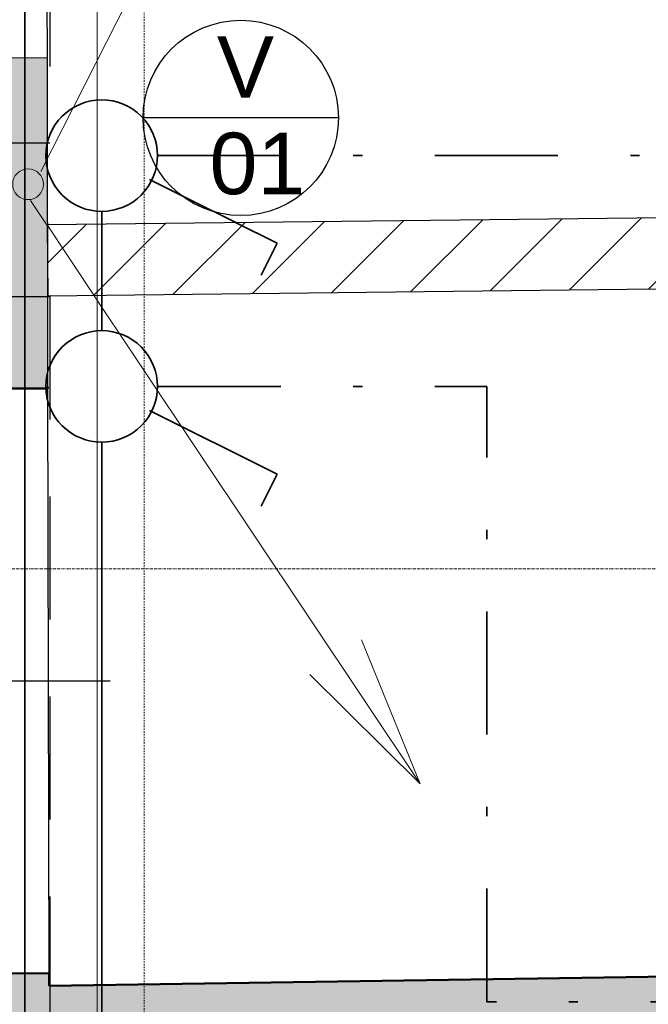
# Model space of a CAD drawing. Header units: millimetres. Extents: x -28761 to 4793, y -4271 to 20239.
# Tile 201 of 256: x -10577 to -9557, y 13847 to 15447. Entities that reach past the tile are written whole.
import ezdxf

# ---------------------------------------------------------------- set-up
doc = ezdxf.new("R2010")
doc.units = ezdxf.units.MM
doc.header["$MEASUREMENT"] = 0
for name, pattern in [('Wipeout_Contour', [1000, 0, -1000]), ('Čerchovaná', [450, 200, -117.5, 15, -117.5]), ('Čerchovaná S', [3.5, 1.5, -0.85, 0.3, -0.85]), ('Čárkovaná', [325, 200, -125]), ('Čárkovaná M', [4.5, 2.5, -2])]:
    doc.linetypes.add(name, pattern=pattern)
for name, color, linetype in [('5._POHLED ZÁPADNÍ_1_Anotace - S', 7, 'Continuous'), ('5._POHLED ZÁPADNÍ_1_Konstrukce - nosné', 7, 'Continuous'), ('5._POHLED ZÁPADNÍ_1_Nové_Konstrukce - nenosné', 7, 'Continuous'), ('5._POHLED ZÁPADNÍ_1_Nové_Konstrukce - nosné', 7, 'Continuous'), ('5._POHLED ZÁPADNÍ_1_Nové_Otvory – Dveře', 7, 'Continuous'), ('5._POHLED ZÁPADNÍ_1_Nové_Otvory – Značky dveří', 7, 'Continuous'), ('5._POHLED ZÁPADNÍ_1_Nové_Popis', 7, 'Continuous'), ('5._POHLED ZÁPADNÍ_1_Nové_Výplně – Řezové', 7, 'Continuous'), ('5._POHLED ZÁPADNÍ_1_TZB - elektroinstalace', 7, 'Continuous'), ('5._POHLED ZÁPADNÍ_1_TZB - kanalizace', 7, 'Continuous'), ('5._POHLED ZÁPADNÍ_1_TZB - ZTI', 7, 'Continuous'), ('5._POHLED ZÁPADNÍ_1_Výplně – Řezové', 7, 'Continuous'), ('5._POHLED ZÁPADNÍ_1_Značky - řezy', 7, 'Continuous')]:
    doc.layers.add(name, color=color, linetype=linetype)
doc.styles.add('GENEROVANÝ_STYL_1', font='txt')

msp = doc.modelspace()

# ---------------------------------------------------------------- hatches: boundary and pattern name
at = {"layer": '5._POHLED ZÁPADNÍ_1_Výplně – Řezové', "linetype": 'Continuous', "lineweight": 13}
for points in [[(-10981.2, 14849.2), (-10981.2, 14846.6), (-10531.2, 14847.4), (-10531.3, 14850)], [(-6350.9, 13939.9), (-10529.5, 13877.2), (-10528.6, 13387.1), (-6343.5, 13449.9)], [(-10979.5, 13896.6), (-10978, 13084.4), (-10528, 13085.2), (-10529.5, 13897.4)]]:
    msp.add_hatch(color=254, dxfattribs=at).paths.add_polyline_path(points)

# ---------------------------------------------------------------- linework, layer by layer
at = {"layer": '5._POHLED ZÁPADNÍ_1_Konstrukce - nosné', "color": 7, "linetype": 'Continuous', "lineweight": 50}
for p, q in [((-10706.2, 14847.1), (-10531.2, 14847.4)), ((-10704.5, 13897.1), (-10529.5, 13897.4))]:
    msp.add_line(p, q, dxfattribs=at)
at = {"layer": '5._POHLED ZÁPADNÍ_1_Konstrukce - nosné', "color": 7, "linetype": 'Continuous', "lineweight": 50, "flags": 128}
for points in [[(-10531.2, 14847.4), (-10531.3, 14850)], [(-6350.9, 13939.9), (-10529.5, 13877.2)], [(-10529.5, 13877.2), (-10529.5, 13897.4)]]:
    msp.add_lwpolyline(points, dxfattribs=at)
at = {"layer": '5._POHLED ZÁPADNÍ_1_Nové_Konstrukce - nenosné', "color": 1, "linetype": 'Čárkovaná', "lineweight": 25}
for p, q in [((-10528, 16545.4), (-10528, 15246.2)), ((-10528, 15246.2), (-10978, 15246.2))]:
    msp.add_line(p, q, dxfattribs=at)
at = {"layer": '5._POHLED ZÁPADNÍ_1_Nové_Konstrukce - nosné', "color": 1, "linetype": 'Continuous', "lineweight": 25}
msp.add_line((-10707.2, 15384.7), (-10532.2, 15385), dxfattribs=at)
at = {"layer": '5._POHLED ZÁPADNÍ_1_Nové_Otvory – Dveře', "color": 1, "linetype": 'Continuous', "lineweight": 25}
for p, q in [((-10532.2, 15385), (-10534.2, 16435)), ((-10707.2, 15384.7), (-10532.2, 15385)), ((-10706.2, 14847.1), (-10531.2, 14847.4)), ((-10529.5, 13897.4), (-10531.2, 14847.4)), ((-10704.5, 13897.1), (-10529.5, 13897.4))]:
    msp.add_line(p, q, dxfattribs=at)
at = {"layer": '5._POHLED ZÁPADNÍ_1_Nové_Otvory – Značky dveří', "color": 1, "linetype": 'Continuous', "lineweight": 25}
msp.add_line((-11580.4, 14370.5), (-10430.4, 14372.6), dxfattribs=at)
at = {"layer": '5._POHLED ZÁPADNÍ_1_Nové_Popis', "color": 1, "linetype": 'Continuous', "lineweight": 25}
msp.add_line((-10059.7, 15287), (-10376.9, 15287), dxfattribs=at)
at = {"layer": '5._POHLED ZÁPADNÍ_1_TZB - elektroinstalace', "color": 92, "linetype": 'Čerchovaná', "lineweight": 35, "true_color": 0x00d700, "flags": 128}
for points in [[(-10353.3, 15225.8), (-9068.9, 15225.8), (-9068.9, 15913.3), (-9068.9, 16600.8)], [(-10353.3, 14850.8), (-9818.9, 14850.8), (-9818.9, 13850.8), (-7942.3, 13850.8), (-7942.3, 13879.1)]]:
    msp.add_lwpolyline(points, dxfattribs=at)
at = {"layer": '5._POHLED ZÁPADNÍ_1_TZB - elektroinstalace', "color": 92, "linetype": 'Continuous', "lineweight": 35, "true_color": 0x00d700, "flags": 128}
for points in [[(-10443.9, 15316.4, 0.414214), (-10534.6, 15225.8)], [(-10443.9, 15316.4, 0.414214), (-10534.6, 15225.8)], [(-10353.3, 15225.8, 0.414214), (-10443.9, 15316.4)], [(-10353.3, 15225.8, 0.414214), (-10443.9, 15316.4)], [(-10443.9, 14941.4, 0.414214), (-10534.6, 14850.8)], [(-10353.3, 14850.8, 0.414214), (-10443.9, 14941.4)], [(-10534.6, 14850.8, 0.414214), (-10443.9, 14760.1)], [(-10443.9, 14760.1, 0.414214), (-10353.3, 14850.8)]]:
    msp.add_lwpolyline(points, format="xyb", dxfattribs=at)
for points in [[(-10159.1, 14708.3), (-10366.2, 14811.9)], [(-10409.6, 11975.8), (-10443.9, 11975.8), (-10443.9, 14760.1)], [(-10159.1, 14708.3), (-10185, 14656.5)]]:
    msp.add_lwpolyline(points, dxfattribs=at)
at = {"layer": '5._POHLED ZÁPADNÍ_1_TZB - kanalizace', "color": 30, "linetype": 'Continuous', "lineweight": 20, "true_color": 0xff6600}
for p, q in [((-10542.9, 15200), (-10027.8, 16216)), ((-9927.1, 14205.4), (-10022.1, 14439)), ((-9927.1, 14205.4), (-10106.3, 14382.8))]:
    msp.add_line(p, q, dxfattribs=at)
at = {"layer": '5._POHLED ZÁPADNÍ_1_Značky - řezy', "color": 154, "linetype": 'Čerchovaná S', "lineweight": 13}
msp.add_line((-25821.9, 14554.5), (-2556, 14554.5), dxfattribs=at)

# ---------------------------------------------------------------- wipeouts: each hides what was drawn before it
at = {"color": 254, "linetype": 'Wipeout_Contour', "lineweight": 0, "ltscale": 69513.27002}
msp.add_wipeout([(-6347.6, 15160.9), (-10532.6, 15113.1), (-10531.3, 14998.1), (-6346.3, 15045.9)], dxfattribs=at).dxf.layer = '5._POHLED ZÁPADNÍ_1_Nové_Výplně – Řezové'

# ---------------------------------------------------------------- next in the draw order: hatches: boundary and pattern name
at = {"layer": '5._POHLED ZÁPADNÍ_1_Nové_Výplně – Řezové', "linetype": 'Continuous', "lineweight": 0, "true_color": 0xf2b2b2}
msp.add_hatch(color=9, dxfattribs=at).paths.add_polyline_path([(-10532.2, 15385), (-10982.2, 15384.2), (-10981.2, 14849.2), (-10531.3, 14850)])
at = {"layer": '5._POHLED ZÁPADNÍ_1_Nové_Výplně – Řezové', "linetype": 'Continuous', "lineweight": 20, "true_color": 0xffaaaa}
h = msp.add_hatch(dxfattribs=at)
h.set_pattern_fill('Zdivo___lehčené_tvárnice_7A', color=21, style=0, pattern_type=2)
h.set_pattern_definition([(45, (0, 0), (-63.6396, 63.6396), [])])
h.paths.add_polyline_path([(-6347.6, 15160.9), (-10532.6, 15113.1), (-10531.3, 14998.1), (-6346.3, 15045.9)])

# ---------------------------------------------------------------- next in the draw order: linework, layer by layer
at = {"layer": '5._POHLED ZÁPADNÍ_1_Nové_Konstrukce - nenosné', "color": 1, "linetype": 'Čárkovaná', "lineweight": 25}
for p, q in [((-10978, 14997), (-10528, 14997)), ((-10528, 14997), (-10528, 13697.8))]:
    msp.add_line(p, q, dxfattribs=at)
at = {"layer": '5._POHLED ZÁPADNÍ_1_Nové_Konstrukce - nosné', "color": 1, "linetype": 'Continuous', "lineweight": 25, "flags": 128}
for points in [[(-10531.3, 14850), (-10532.2, 15385)], [(-7852.4, 15143.7), (-10532.6, 15113.1)], [(-10532.6, 15113.1), (-10531.3, 14998.1)], [(-10531.3, 14998.1), (-6346.3, 15045.9)]]:
    msp.add_lwpolyline(points, dxfattribs=at)
at = {"layer": '5._POHLED ZÁPADNÍ_1_Nové_Popis', "color": 1, "linetype": 'Continuous', "lineweight": 25}
msp.add_circle((-10218.3, 15287), 158.6, dxfattribs=at)
at = {"layer": '5._POHLED ZÁPADNÍ_1_TZB - elektroinstalace', "color": 92, "linetype": 'Continuous', "lineweight": 35, "true_color": 0x00d700, "flags": 128}
for points in [[(-10443.9, 16725.8), (-10568.9, 16725.8), (-10568.9, 11350.8), (-9568.9, 11350.8)], [(-10443.9, 16725.8), (-10568.9, 16725.8), (-10568.9, 11350.8), (-9568.9, 11350.8)], [(-10159.1, 15083.3), (-10366.2, 15186.9)], [(-10159.1, 15083.3), (-10366.2, 15186.9)], [(-10443.9, 14941.4), (-10443.9, 15135.1)], [(-10159.1, 15083.3), (-10185, 15031.5)], [(-10159.1, 15083.3), (-10185, 15031.5)]]:
    msp.add_lwpolyline(points, dxfattribs=at)
for points in [[(-10534.6, 15225.8, 0.414214), (-10443.9, 15135.1)], [(-10534.6, 15225.8, 0.414214), (-10443.9, 15135.1)], [(-10443.9, 15135.1, 0.414214), (-10353.3, 15225.8)], [(-10443.9, 15135.1, 0.414214), (-10353.3, 15225.8)]]:
    msp.add_lwpolyline(points, format="xyb", dxfattribs=at)
at = {"layer": '5._POHLED ZÁPADNÍ_1_TZB - kanalizace', "color": 30, "linetype": 'Continuous', "lineweight": 20, "true_color": 0xff6600}
msp.add_line((-10559.3, 15153), (-9927.1, 14205.4), dxfattribs=at)
msp.add_circle((-10563.5, 15179.2), 25, dxfattribs=at)
at = {"layer": '5._POHLED ZÁPADNÍ_1_TZB - ZTI', "color": 6, "linetype": 'Continuous', "lineweight": 20}
msp.add_line((-10451.4, 11902.9), (-10451.4, 16764.9), dxfattribs=at)
at = {"layer": '5._POHLED ZÁPADNÍ_1_TZB - ZTI', "color": 6, "linetype": 'Čárkovaná M', "lineweight": 20}
msp.add_line((-10375.3, 11822.2), (-10375.3, 16764.9), dxfattribs=at)

# ---------------------------------------------------------------- next in the draw order: texts
at = {"layer": '5._POHLED ZÁPADNÍ_1_Anotace - S', "color": 1, "linetype": 'Continuous', "lineweight": 25, "insert": (-10210.6, 15290.7), "char_height": 100, "attachment_point": 5, "line_spacing_factor": 0.940294, "style": 'GENEROVANÝ_STYL_1'}
msp.add_mtext('\\A1;{\\pqc;\\fArial|b0|i0|c238|p38;V\\P\\pqc;\\fArial|b0|i0|c238|p38; 0\\fArial|b0|i0|c238|p38;1}', dxfattribs=at)

doc.saveas('drawing.dxf')
